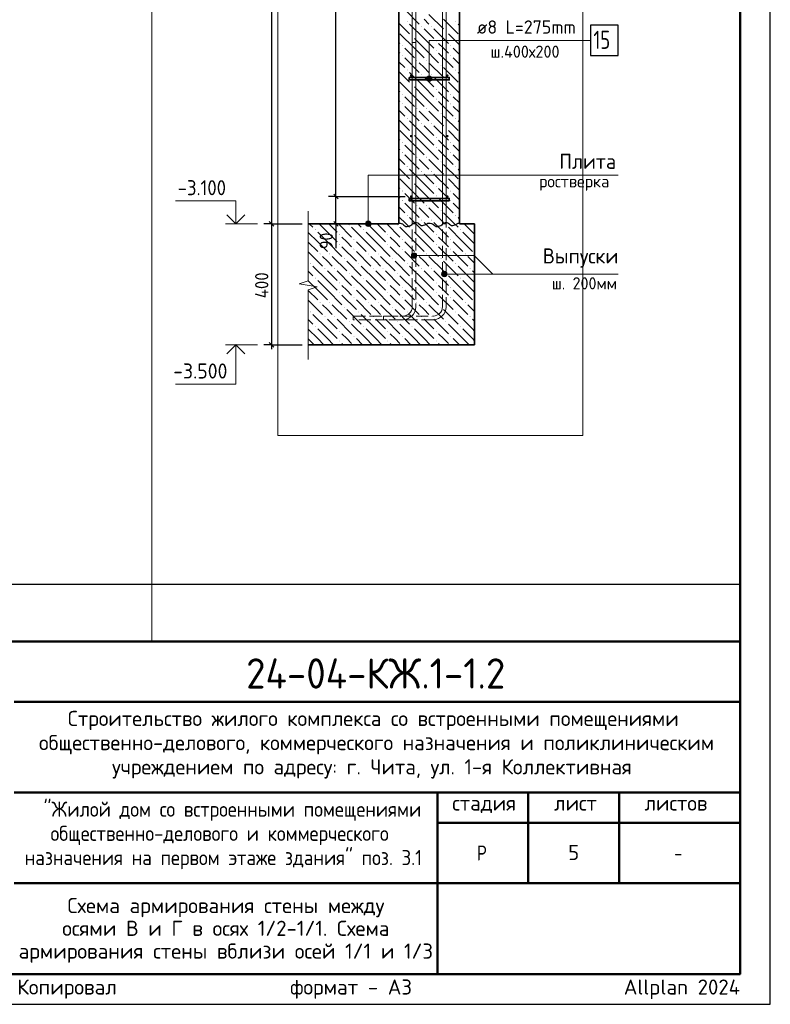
# Model space of a CAD drawing. Header units: millimetres. Extents: x 0 to 42000, y 0 to 29700.
# Tile 12 of 16: x 29593 to 42000, y 0 to 16278. Entities that reach past the tile are written whole.
import ezdxf

# ---------------------------------------------------------------- set-up
doc = ezdxf.new("R2010")
doc.units = ezdxf.units.MM
doc.linetypes.add('______2', pattern=[270, 200, -70])
for name, color, linetype, lineweight in [('Standard', 7, 'Continuous', 25), ('Выпуски арматуры Г-обр.', 52, 'Continuous', 25), ('ЖБ Плита Фундамента верхний уровень', 7, 'Continuous', 35), ('ЖБ Стена верхний уровень', 7, 'Continuous', 35), ('Надписи', 7, 'Continuous', 25), ('Позиционная метка диаметр_ шаг', 7, 'Continuous', 13), ('Позиционная метка линия выноска', 7, 'Continuous', 13), ('Примечания', 7, 'Continuous', 13), ('Стена фоновая арматура У1', 7, 'Continuous', 18), ('Стена фоновая арматура Х1', 7, 'Continuous', 35), ('Стена фоновая затяжка С-обр.', 52, 'Continuous', 25)]:
    doc.layers.add(name, color=color, linetype=linetype, lineweight=lineweight)
doc.layers.add('Размерная выноска', color=7, linetype='Continuous')
doc.styles.add('ISOCPEUR', font='txt')

msp = doc.modelspace()

# ---------------------------------------------------------------- hatches: boundary and pattern name
at = {"layer": 'ЖБ Плита Фундамента верхний уровень', "linetype": 'Continuous', "lineweight": 18, "transparency": 33554687}
for points in [[(35031, 12885), (35038, 12892), (35044, 12885), (35038, 12879)], [(35831, 12885), (35838, 12892), (35844, 12885), (35838, 12879)], [(36631, 12885), (36638, 12892), (36644, 12885), (36638, 12879)], [(34471, 12805), (34478, 12812), (34484, 12805), (34478, 12799)], [(34871, 12725), (34878, 12732), (34884, 12725), (34878, 12719)], [(35271, 12805), (35278, 12812), (35284, 12805), (35278, 12799)], [(35671, 12725), (35678, 12732), (35684, 12725), (35678, 12719)], [(36071, 12805), (36078, 12812), (36084, 12805), (36078, 12799)], [(36471, 12725), (36478, 12732), (36484, 12725), (36478, 12719)], [(36871, 12805), (36878, 12812), (36884, 12805), (36878, 12799)], [(34871, 12565), (34878, 12572), (34884, 12565), (34878, 12559)], [(35111, 12645), (35118, 12652), (35124, 12645), (35118, 12639)], [(35671, 12565), (35678, 12572), (35684, 12565), (35678, 12559)], [(35911, 12645), (35918, 12652), (35924, 12645), (35918, 12639)], [(36471, 12565), (36478, 12572), (36484, 12565), (36478, 12559)], [(36711, 12645), (36718, 12652), (36724, 12645), (36718, 12639)], [(34551, 12405), (34558, 12412), (34564, 12405), (34558, 12399)], [(34711, 12405), (34718, 12412), (34724, 12405), (34718, 12399)], [(35111, 12485), (35118, 12492), (35124, 12485), (35118, 12479)], [(35351, 12405), (35358, 12412), (35364, 12405), (35358, 12399)], [(35511, 12405), (35518, 12412), (35524, 12405), (35518, 12399)], [(35911, 12485), (35918, 12492), (35924, 12485), (35918, 12479)], [(36151, 12405), (36158, 12412), (36164, 12405), (36158, 12399)], [(36311, 12405), (36318, 12412), (36324, 12405), (36318, 12399)], [(36711, 12485), (36718, 12492), (36724, 12485), (36718, 12479)], [(36951, 12405), (36958, 12412), (36964, 12405), (36958, 12399)], [(37111, 12405), (37112, 12406), (37112, 12405)], [(34391, 12245), (34398, 12252), (34404, 12245), (34398, 12239)], [(34951, 12325), (34958, 12332), (34964, 12325), (34958, 12319)], [(35191, 12245), (35198, 12252), (35204, 12245), (35198, 12239)], [(35751, 12325), (35758, 12332), (35764, 12325), (35758, 12319)], [(35991, 12245), (35998, 12252), (36004, 12245), (35998, 12239)], [(36551, 12325), (36558, 12332), (36564, 12325), (36558, 12319)], [(36791, 12245), (36798, 12252), (36804, 12245), (36798, 12239)], [(34631, 12165), (34638, 12172), (34644, 12165), (34638, 12159)], [(34791, 12165), (34798, 12172), (34804, 12165), (34798, 12159)], [(35031, 12085), (35038, 12092), (35044, 12085), (35038, 12079)], [(35431, 12165), (35438, 12172), (35444, 12165), (35438, 12159)], [(35591, 12165), (35598, 12172), (35604, 12165), (35598, 12159)], [(35831, 12085), (35838, 12092), (35844, 12085), (35838, 12079)], [(36231, 12165), (36238, 12172), (36244, 12165), (36238, 12159)], [(36391, 12165), (36398, 12172), (36404, 12165), (36398, 12159)], [(36631, 12085), (36638, 12092), (36644, 12085), (36638, 12079)], [(37031, 12165), (37038, 12172), (37044, 12165), (37038, 12159)], [(34471, 12005), (34478, 12012), (34484, 12005), (34478, 11999)], [(34871, 11925), (34878, 11932), (34884, 11925), (34878, 11919)], [(35271, 12005), (35278, 12012), (35284, 12005), (35278, 11999)], [(35671, 11925), (35678, 11932), (35684, 11925), (35678, 11919)], [(36071, 12005), (36078, 12012), (36084, 12005), (36078, 11999)], [(36471, 11925), (36478, 11932), (36484, 11925), (36478, 11919)], [(36871, 12005), (36878, 12012), (36884, 12005), (36878, 11999)], [(34871, 11765), (34878, 11772), (34884, 11765), (34878, 11759)], [(35111, 11845), (35118, 11852), (35124, 11845), (35118, 11839)], [(35671, 11765), (35678, 11772), (35684, 11765), (35678, 11759)], [(35911, 11845), (35918, 11852), (35924, 11845), (35918, 11839)], [(36471, 11765), (36478, 11772), (36484, 11765), (36478, 11759)], [(36711, 11845), (36718, 11852), (36724, 11845), (36718, 11839)], [(34551, 11605), (34558, 11612), (34564, 11605), (34558, 11599)], [(34711, 11605), (34718, 11612), (34724, 11605), (34718, 11599)], [(35111, 11685), (35118, 11692), (35124, 11685), (35118, 11679)], [(35351, 11605), (35358, 11612), (35364, 11605), (35358, 11599)], [(35511, 11605), (35518, 11612), (35524, 11605), (35518, 11599)], [(35911, 11685), (35918, 11692), (35924, 11685), (35918, 11679)], [(36151, 11605), (36158, 11612), (36164, 11605), (36158, 11599)], [(36311, 11605), (36318, 11612), (36324, 11605), (36318, 11599)], [(36711, 11685), (36718, 11692), (36724, 11685), (36718, 11679)], [(36951, 11605), (36958, 11612), (36964, 11605), (36958, 11599)], [(37111, 11605), (37112, 11606), (37112, 11605)], [(34391, 11445), (34398, 11452), (34404, 11445), (34398, 11439)], [(34951, 11525), (34958, 11532), (34964, 11525), (34958, 11519)], [(35191, 11445), (35198, 11452), (35204, 11445), (35198, 11439)], [(35751, 11525), (35758, 11532), (35764, 11525), (35758, 11519)], [(35991, 11445), (35998, 11452), (36004, 11445), (35998, 11439)], [(36551, 11525), (36558, 11532), (36564, 11525), (36558, 11519)], [(36791, 11445), (36798, 11452), (36804, 11445), (36798, 11439)], [(34631, 11365), (34638, 11372), (34644, 11365), (34638, 11359)], [(34791, 11365), (34798, 11372), (34804, 11365), (34798, 11359)], [(35031, 11285), (35038, 11292), (35044, 11285), (35038, 11279)], [(35431, 11365), (35438, 11372), (35444, 11365), (35438, 11359)], [(35591, 11365), (35598, 11372), (35604, 11365), (35598, 11359)], [(35831, 11285), (35838, 11292), (35844, 11285), (35838, 11279)], [(36231, 11365), (36238, 11372), (36244, 11365), (36238, 11359)], [(36391, 11365), (36398, 11372), (36404, 11365), (36398, 11359)], [(36631, 11285), (36638, 11292), (36644, 11285), (36638, 11279)], [(37031, 11365), (37038, 11372), (37044, 11365), (37038, 11359)], [(34471, 11205), (34478, 11212), (34484, 11205), (34478, 11199)], [(34871, 11125), (34878, 11132), (34884, 11125), (34878, 11119)], [(35271, 11205), (35278, 11212), (35284, 11205), (35278, 11199)], [(35671, 11125), (35678, 11132), (35684, 11125), (35678, 11119)], [(36071, 11205), (36078, 11212), (36084, 11205), (36078, 11199)], [(36471, 11125), (36478, 11132), (36484, 11125), (36478, 11119)], [(36871, 11205), (36878, 11212), (36884, 11205), (36878, 11199)], [(34871, 10965), (34878, 10972), (34884, 10965), (34878, 10959)], [(35111, 11045), (35118, 11052), (35124, 11045), (35118, 11039)], [(35671, 10965), (35678, 10972), (35684, 10965), (35678, 10959)], [(35911, 11045), (35918, 11052), (35924, 11045), (35918, 11039)], [(36471, 10965), (36478, 10972), (36484, 10965), (36478, 10959)], [(36711, 11045), (36718, 11052), (36724, 11045), (36718, 11039)]]:
    msp.add_hatch(color=7, dxfattribs=at).paths.add_polyline_path(points, flags=16)
at = {"layer": 'ЖБ Стена верхний уровень', "linetype": 'Continuous', "lineweight": 18, "transparency": 33554687}
for points in [[(35991, 16245), (35998, 16252), (36004, 16245), (35998, 16239)], [(36231, 16165), (36238, 16172), (36244, 16165), (36238, 16159)], [(36391, 16165), (36398, 16172), (36404, 16165), (36398, 16159)], [(36791, 16245), (36798, 16252), (36804, 16245), (36798, 16239)], [(36071, 16005), (36078, 16012), (36084, 16005), (36078, 15999)], [(36631, 16085), (36638, 16092), (36644, 16085), (36638, 16079)], [(35911, 15845), (35918, 15852), (35924, 15845), (35918, 15839)], [(36471, 15925), (36478, 15932), (36484, 15925), (36478, 15919)], [(36711, 15845), (36718, 15852), (36724, 15845), (36718, 15839)], [(35911, 15685), (35918, 15692), (35924, 15685), (35918, 15679)], [(36471, 15765), (36478, 15772), (36484, 15765), (36478, 15759)], [(36711, 15685), (36718, 15692), (36724, 15685), (36718, 15679)], [(36151, 15605), (36158, 15612), (36164, 15605), (36158, 15599)], [(36311, 15605), (36318, 15612), (36324, 15605), (36318, 15599)], [(36551, 15525), (36558, 15532), (36564, 15525), (36558, 15519)], [(35991, 15445), (35998, 15452), (36004, 15445), (35998, 15439)], [(36231, 15365), (36238, 15372), (36244, 15365), (36238, 15359)], [(36391, 15365), (36398, 15372), (36404, 15365), (36398, 15359)], [(36791, 15445), (36798, 15452), (36804, 15445), (36798, 15439)], [(36071, 15205), (36078, 15212), (36084, 15205), (36078, 15199)], [(36631, 15285), (36638, 15292), (36644, 15285), (36638, 15279)], [(35911, 15045), (35918, 15052), (35924, 15045), (35918, 15039)], [(36471, 15125), (36478, 15132), (36484, 15125), (36478, 15119)], [(36711, 15045), (36718, 15052), (36724, 15045), (36718, 15039)], [(35911, 14885), (35918, 14892), (35924, 14885), (35918, 14879)], [(36471, 14965), (36478, 14972), (36484, 14965), (36478, 14959)], [(36711, 14885), (36718, 14892), (36724, 14885), (36718, 14879)], [(35991, 14645), (35998, 14652), (36004, 14645), (35998, 14639)], [(36151, 14805), (36158, 14812), (36164, 14805), (36158, 14799)], [(36311, 14805), (36318, 14812), (36324, 14805), (36318, 14799)], [(36551, 14725), (36558, 14732), (36564, 14725), (36558, 14719)], [(36791, 14645), (36798, 14652), (36804, 14645), (36798, 14639)], [(36231, 14565), (36238, 14572), (36244, 14565), (36238, 14559)], [(36391, 14565), (36398, 14572), (36404, 14565), (36398, 14559)], [(36631, 14485), (36638, 14492), (36644, 14485), (36638, 14479)], [(36071, 14405), (36078, 14412), (36084, 14405), (36078, 14399)], [(36471, 14325), (36478, 14332), (36484, 14325), (36478, 14319)], [(35911, 14245), (35918, 14252), (35924, 14245), (35918, 14239)], [(36471, 14165), (36478, 14172), (36484, 14165), (36478, 14159)], [(36711, 14245), (36718, 14252), (36724, 14245), (36718, 14239)], [(35911, 14085), (35918, 14092), (35924, 14085), (35918, 14079)], [(36151, 14005), (36158, 14012), (36164, 14005), (36158, 13999)], [(36311, 14005), (36318, 14012), (36324, 14005), (36318, 13999)], [(36711, 14085), (36718, 14092), (36724, 14085), (36718, 14079)], [(35991, 13845), (35998, 13852), (36004, 13845), (35998, 13839)], [(36551, 13925), (36558, 13932), (36564, 13925), (36558, 13919)], [(36791, 13845), (36798, 13852), (36804, 13845), (36798, 13839)], [(36231, 13765), (36238, 13772), (36244, 13765), (36238, 13759)], [(36391, 13765), (36398, 13772), (36404, 13765), (36398, 13759)], [(36631, 13685), (36638, 13692), (36644, 13685), (36638, 13679)], [(36071, 13605), (36078, 13612), (36084, 13605), (36078, 13599)], [(36471, 13525), (36478, 13532), (36484, 13525), (36478, 13519)], [(35911, 13445), (35918, 13452), (35924, 13445), (35918, 13439)], [(36471, 13365), (36478, 13372), (36484, 13365), (36478, 13359)], [(36711, 13445), (36718, 13452), (36724, 13445), (36718, 13439)], [(35911, 13285), (35918, 13292), (35924, 13285), (35918, 13279)], [(36151, 13205), (36158, 13212), (36164, 13205), (36158, 13199)], [(36311, 13205), (36318, 13212), (36324, 13205), (36318, 13199)], [(36711, 13285), (36718, 13292), (36724, 13285), (36718, 13279)], [(35991, 13045), (35998, 13052), (36004, 13045), (35998, 13039)], [(36551, 13125), (36558, 13132), (36564, 13125), (36558, 13119)], [(36791, 13045), (36798, 13052), (36804, 13045), (36798, 13039)], [(36231, 12965), (36238, 12972), (36244, 12965), (36238, 12959)], [(36391, 12965), (36398, 12972), (36404, 12965), (36398, 12959)]]:
    msp.add_hatch(color=7, dxfattribs=at).paths.add_polyline_path(points, flags=16)
at = {"layer": 'Позиционная метка линия выноска', "linetype": 'Continuous', "lineweight": 13, "transparency": 33554687}
for points in [[(36400, 15326), (36323, 15326), (36317, 15303)], [(36400, 15326), (36317, 15303), (36407, 15303)], [(36407, 15303), (36317, 15303), (36323, 15281)], [(36384, 15342), (36339, 15342), (36323, 15326)], [(36384, 15342), (36323, 15326), (36400, 15326)], [(36407, 15303), (36323, 15281), (36400, 15281)], [(36339, 15342), (36384, 15342), (36362, 15348)], [(36400, 15281), (36323, 15281), (36339, 15265)], [(36400, 15281), (36339, 15265), (36384, 15265)], [(36384, 15265), (36339, 15265), (36362, 15258)], [(35308, 12903), (35398, 12903), (35391, 12926)], [(35308, 12903), (35391, 12926), (35314, 12926)], [(35314, 12881), (35398, 12903), (35308, 12903)], [(35314, 12926), (35391, 12926), (35375, 12942)], [(35314, 12926), (35375, 12942), (35330, 12942)], [(35314, 12881), (35391, 12881), (35398, 12903)], [(35330, 12865), (35391, 12881), (35314, 12881)], [(35330, 12942), (35375, 12942), (35353, 12948)], [(35330, 12865), (35375, 12865), (35391, 12881)], [(35375, 12865), (35330, 12865), (35353, 12858)], [(36073, 12356), (36073, 12401), (36067, 12379)], [(36073, 12401), (36089, 12340), (36089, 12417)], [(36073, 12401), (36073, 12356), (36089, 12340)], [(36089, 12417), (36112, 12334), (36112, 12424)], [(36089, 12417), (36089, 12340), (36112, 12334)], [(36112, 12424), (36112, 12334), (36134, 12340)], [(36112, 12424), (36134, 12340), (36134, 12417)], [(36134, 12417), (36134, 12340), (36150, 12356)], [(36134, 12417), (36150, 12356), (36150, 12401)], [(36150, 12401), (36150, 12356), (36157, 12379)], [(36573, 12051), (36573, 12096), (36567, 12073)], [(36573, 12096), (36589, 12035), (36589, 12112)], [(36573, 12096), (36573, 12051), (36589, 12035)], [(36589, 12112), (36612, 12028), (36612, 12118)], [(36589, 12112), (36589, 12035), (36612, 12028)], [(36612, 12118), (36612, 12028), (36634, 12035)], [(36612, 12118), (36634, 12035), (36634, 12112)], [(36634, 12112), (36634, 12035), (36650, 12051)], [(36634, 12112), (36650, 12051), (36650, 12096)], [(36650, 12096), (36650, 12051), (36657, 12073)]]:
    msp.add_hatch(color=7, dxfattribs=at).paths.add_polyline_path(points)
at = {"layer": 'Стена фоновая арматура У1', "linetype": 'Continuous', "lineweight": 13, "transparency": 33554687}
for points in [[(36082, 15353), (36080, 15361), (36076, 15367), (36069, 15372), (36062, 15373), (36054, 15372), (36047, 15367), (36043, 15361), (36042, 15353), (36043, 15346), (36047, 15339), (36054, 15335), (36062, 15333), (36069, 15335), (36076, 15339), (36080, 15346)], [(36682, 15353), (36680, 15361), (36676, 15367), (36669, 15372), (36662, 15373), (36654, 15372), (36647, 15367), (36643, 15361), (36642, 15353), (36643, 15346), (36647, 15339), (36654, 15335), (36662, 15333), (36669, 15335), (36676, 15339), (36680, 15346)], [(36082, 14353), (36080, 14361), (36076, 14367), (36069, 14372), (36062, 14373), (36054, 14372), (36047, 14367), (36043, 14361), (36042, 14353), (36043, 14346), (36047, 14339), (36054, 14335), (36062, 14333), (36069, 14335), (36076, 14339), (36080, 14346)], [(36682, 14353), (36680, 14361), (36676, 14367), (36669, 14372), (36662, 14373), (36654, 14372), (36647, 14367), (36643, 14361), (36642, 14353), (36643, 14346), (36647, 14339), (36654, 14335), (36662, 14333), (36669, 14335), (36676, 14339), (36680, 14346)], [(36082, 13353), (36080, 13361), (36076, 13367), (36069, 13372), (36062, 13373), (36054, 13372), (36047, 13367), (36043, 13361), (36042, 13353), (36043, 13346), (36047, 13339), (36054, 13335), (36062, 13333), (36069, 13335), (36076, 13339), (36080, 13346)], [(36682, 13353), (36680, 13361), (36676, 13367), (36669, 13372), (36662, 13373), (36654, 13372), (36647, 13367), (36643, 13361), (36642, 13353), (36643, 13346), (36647, 13339), (36654, 13335), (36662, 13333), (36669, 13335), (36676, 13339), (36680, 13346)]]:
    msp.add_hatch(color=7, dxfattribs=at).paths.add_polyline_path(points)

# ---------------------------------------------------------------- linework, layer by layer
at = {"layer": 'Standard', "color": 7, "linetype": 'Continuous', "lineweight": -3, "transparency": 33554687}
for p, q in [((34820, 13353), (34820, 26353)), ((34820, 13353), (34695, 13353)), ((34820, 13353), (34945, 13353)), ((34820, 12903), (34820, 13353)), ((33753, 12903), (33628, 12903)), ((33753, 12903), (33878, 12903)), ((33753, 12903), (34262, 12903)), ((33753, 12903), (33753, 10903)), ((34820, 12903), (34695, 12903)), ((34820, 12903), (34945, 12903)), ((34820, 12903), (34820, 12828)), ((33753, 10903), (33628, 10903)), ((33753, 10903), (33878, 10903)), ((33753, 10903), (34262, 10903)), ((33753, 10903), (33753, 10828))]:
    msp.add_line(p, q, dxfattribs=at)
at = {"layer": 'Standard', "color": 7, "linetype": 'Continuous', "lineweight": 25, "transparency": 33554687}
for p, q in [((34858, 13316), (34783, 13391)), ((33716, 12941), (33791, 12866)), ((34858, 12866), (34783, 12941)), ((33716, 10941), (33791, 10866)), ((41500, 500), (41500, 6000)), ((23000, 500), (41500, 500)), ((23000, 500), (41500, 500)), ((23000, 500), (41500, 500))]:
    msp.add_line(p, q, dxfattribs=at)
at = {"layer": 'Standard', "color": 7, "linetype": 'Continuous', "lineweight": 13, "transparency": 33554687}
for p, q in [((33522, 12903), (32992, 12903)), ((33522, 10903), (32992, 10903))]:
    msp.add_line(p, q, dxfattribs=at)
at = {"layer": 'Standard', "color": 7, "linetype": 'Continuous', "lineweight": 50, "transparency": 33554687}
for p, q in [((23000, 6000), (41500, 6000)), ((29500, 5000), (41500, 5000)), ((29500, 3500), (41500, 3500)), ((36500, 2000), (36500, 3500)), ((38000, 2000), (38000, 3500)), ((39500, 2000), (39500, 3500)), ((36500, 3000), (41500, 3000)), ((29500, 2000), (41500, 2000)), ((36500, 500), (36500, 2000)), ((36500, 500), (36500, 2000))]:
    msp.add_line(p, q, dxfattribs=at)
at = {"layer": 'Standard', "color": 7, "linetype": 'Continuous', "lineweight": 25, "transparency": 33554687}
msp.add_lwpolyline([(0, 0), (42000, 0), (42000, 29700), (0, 29700), (0, 0)], close=True, dxfattribs=at)
at = {"layer": 'Standard', "color": 7, "linetype": 'Continuous', "lineweight": 50, "transparency": 33554687}
msp.add_lwpolyline([(2000, 29200), (41500, 29200), (41500, 500), (2000, 500), (2000, 29200)], close=True, dxfattribs=at)
at = {"layer": 'Standard', "color": 7, "linetype": 'Continuous', "lineweight": 13, "transparency": 33554687}
for points in [[(31777, 29200), (2000, 29200), (2000, 6000), (31777, 6000), (31777, 29200)], [(33167, 12903), (33167, 13283), (32167, 13283)], [(33167, 10903), (33167, 10253), (32167, 10253)]]:
    msp.add_lwpolyline(points, dxfattribs=at)
at = {"layer": 'Standard', "color": 7, "linetype": 'Continuous', "lineweight": -3, "transparency": 33554687}
for points in [[(41500, 29200), (29109, 29200), (29109, 6946), (41500, 6946), (41500, 29200)], [(33753, 27303), (33753, 19744), (33753, 19744), (33753, 12903)], [(34820, 13353), (35163, 13353), (35163, 13353), (35962, 13353)], [(34820, 12903), (34803, 12903), (34803, 12903), (34803, 12903), (34803, 12903), (34362, 12903)]]:
    msp.add_lwpolyline(points, dxfattribs=at)
at = {"layer": 'Standard', "color": 254, "linetype": 'Continuous', "lineweight": 13, "true_color": 0xc4c4ff, "transparency": 33554687}
msp.add_lwpolyline([(33862, 9403), (38902, 9403), (38902, 29173), (33862, 29173), (33862, 9403)], dxfattribs=at)
at = {"layer": 'Standard', "color": 7, "linetype": 'Continuous', "lineweight": 35, "transparency": 33554687}
for points in [[(33315, 13052), (33167, 12903), (33018, 13052)], [(33315, 10755), (33167, 10903), (33018, 10755)]]:
    msp.add_lwpolyline(points, dxfattribs=at)
at = {"layer": 'Standard', "color": 7, "linetype": 'Continuous', "lineweight": 25, "transparency": 33554687}
msp.add_lwpolyline([(41500, 6000), (23000, 6000), (23000, 500), (41500, 500), (41500, 6000)], dxfattribs=at)
at = {"layer": 'Выпуски арматуры Г-обр.', "color": 7, "linetype": '______2', "lineweight": 13, "transparency": 33554687}
for points in [[(35607, 11378), (36432, 11378), (36460, 11382), (36488, 11392), (36514, 11406), (36536, 11424), (36554, 11445), (36568, 11471), (36578, 11500), (36582, 11528), (36582, 17903), (36642, 17903), (36642, 11524), (36636, 11486), (36623, 11447), (36603, 11411), (36578, 11381), (36549, 11357), (36513, 11336), (36473, 11323), (36436, 11318), (35607, 11318), (35607, 11378)], [(35107, 11378), (35932, 11378), (35960, 11382), (35988, 11392), (36014, 11406), (36036, 11424), (36054, 11445), (36068, 11471), (36078, 11500), (36082, 11528), (36082, 15903), (36142, 15903), (36142, 11524), (36136, 11486), (36123, 11447), (36103, 11411), (36078, 11381), (36049, 11357), (36013, 11336), (35973, 11323), (35936, 11318), (35107, 11318), (35107, 11378)]]:
    msp.add_lwpolyline(points, dxfattribs=at)
at = {"layer": 'ЖБ Плита Фундамента верхний уровень', "color": 7, "linetype": 'Continuous', "lineweight": 35, "transparency": 33554687}
for p, q in [((35862, 12903), (34362, 12903)), ((37112, 12903), (36862, 12903)), ((37112, 10903), (37112, 12903)), ((34362, 10903), (37112, 10903))]:
    msp.add_line(p, q, dxfattribs=at)
at = {"layer": 'ЖБ Плита Фундамента верхний уровень', "color": 252, "linetype": 'Continuous', "lineweight": 18, "true_color": 0x8f8f8f, "transparency": 33554687}
for p, q in [((34380, 12903), (34438, 12845)), ((34678, 12765), (34540, 12903)), ((34700, 12903), (34838, 12765)), ((34860, 12903), (35078, 12685)), ((35180, 12903), (35238, 12845)), ((35478, 12765), (35340, 12903)), ((35500, 12903), (35638, 12765)), ((35660, 12903), (35878, 12685)), ((35980, 12903), (36038, 12845)), ((36278, 12765), (36140, 12903)), ((36300, 12903), (36438, 12765)), ((36460, 12903), (36678, 12685)), ((36780, 12903), (36838, 12845)), ((37078, 12765), (36940, 12903)), ((37100, 12903), (37112, 12891)), ((34518, 12605), (34362, 12761)), ((34518, 12765), (34678, 12605)), ((34678, 12765), (34838, 12605)), ((35318, 12605), (35078, 12845)), ((35318, 12765), (35478, 12605)), ((35478, 12765), (35638, 12605)), ((36118, 12605), (35878, 12845)), ((36118, 12765), (36278, 12605)), ((36278, 12765), (36438, 12605)), ((36918, 12605), (36678, 12845)), ((36918, 12765), (37078, 12605)), ((37078, 12765), (37112, 12731)), ((34362, 12601), (34518, 12445)), ((34518, 12605), (34678, 12445)), ((34678, 12605), (34918, 12365)), ((34998, 12605), (34918, 12685)), ((35078, 12525), (34998, 12605)), ((35158, 12605), (35318, 12445)), ((35318, 12605), (35478, 12445)), ((35478, 12605), (35718, 12365)), ((35798, 12605), (35718, 12685)), ((35878, 12525), (35798, 12605)), ((35958, 12605), (36118, 12445)), ((36118, 12605), (36278, 12445)), ((36278, 12605), (36518, 12365)), ((36598, 12605), (36518, 12685)), ((36678, 12525), (36598, 12605)), ((36758, 12605), (36918, 12445)), ((36918, 12605), (37078, 12445)), ((37078, 12605), (37112, 12571)), ((34362, 12441), (34598, 12205)), ((34918, 12525), (35158, 12285)), ((35158, 12445), (35398, 12205)), ((35718, 12525), (35958, 12285)), ((35958, 12445), (36198, 12205)), ((36518, 12525), (36758, 12285)), ((36758, 12445), (36998, 12205)), ((34678, 12285), (34598, 12365)), ((34758, 12205), (34678, 12285)), ((34758, 12365), (34998, 12125)), ((34998, 12285), (35238, 12045)), ((35478, 12285), (35398, 12365)), ((35558, 12205), (35478, 12285)), ((35558, 12365), (35798, 12125)), ((35798, 12285), (36038, 12045)), ((36278, 12285), (36198, 12365)), ((36358, 12205), (36278, 12285)), ((36358, 12365), (36598, 12125)), ((36598, 12285), (36838, 12045)), ((37078, 12285), (36998, 12365)), ((37112, 12251), (37078, 12285)), ((34362, 12121), (34438, 12045)), ((34678, 11965), (34438, 12205)), ((34678, 12125), (34838, 11965)), ((34838, 12125), (35078, 11885)), ((35478, 11965), (35238, 12205)), ((35478, 12125), (35638, 11965)), ((35638, 12125), (35878, 11885)), ((36278, 11965), (36038, 12205)), ((36278, 12125), (36438, 11965)), ((36438, 12125), (36678, 11885)), ((37078, 11965), (36838, 12205)), ((37078, 12125), (37112, 12091)), ((34518, 11805), (34362, 11961)), ((34518, 11965), (34678, 11805)), ((34678, 11965), (34838, 11805)), ((34998, 11805), (34918, 11885)), ((35318, 11805), (35078, 12045)), ((35318, 11965), (35478, 11805)), ((35478, 11965), (35638, 11805)), ((35798, 11805), (35718, 11885)), ((36118, 11805), (35878, 12045)), ((36118, 11965), (36278, 11805)), ((36278, 11965), (36438, 11805)), ((36598, 11805), (36518, 11885)), ((36918, 11805), (36678, 12045)), ((36918, 11965), (37078, 11805)), ((37078, 11965), (37112, 11931)), ((34362, 11801), (34518, 11645)), ((34518, 11805), (34678, 11645)), ((34678, 11805), (34918, 11565)), ((34918, 11725), (35158, 11485)), ((35078, 11725), (34998, 11805)), ((35158, 11805), (35318, 11645)), ((35318, 11805), (35478, 11645)), ((35478, 11805), (35718, 11565)), ((35718, 11725), (35958, 11485)), ((35878, 11725), (35798, 11805)), ((35958, 11805), (36118, 11645)), ((36118, 11805), (36278, 11645)), ((36278, 11805), (36518, 11565)), ((36518, 11725), (36758, 11485)), ((36678, 11725), (36598, 11805)), ((36758, 11805), (36918, 11645)), ((36918, 11805), (37078, 11645)), ((37078, 11805), (37112, 11771)), ((34362, 11641), (34598, 11405)), ((34678, 11485), (34598, 11565)), ((34758, 11565), (34998, 11325)), ((35158, 11645), (35398, 11405)), ((35478, 11485), (35398, 11565)), ((35558, 11565), (35798, 11325)), ((35958, 11645), (36198, 11405)), ((36278, 11485), (36198, 11565)), ((36358, 11565), (36598, 11325)), ((36758, 11645), (36998, 11405)), ((37078, 11485), (36998, 11565)), ((34678, 11165), (34438, 11405)), ((34758, 11405), (34678, 11485)), ((34998, 11485), (35238, 11245)), ((35478, 11165), (35238, 11405)), ((35558, 11405), (35478, 11485)), ((35798, 11485), (36038, 11245)), ((36278, 11165), (36038, 11405)), ((36358, 11405), (36278, 11485)), ((36598, 11485), (36838, 11245)), ((37078, 11165), (36838, 11405)), ((37112, 11451), (37078, 11485)), ((34362, 11321), (34438, 11245)), ((34678, 11325), (34838, 11165)), ((34838, 11325), (35078, 11085)), ((35318, 11005), (35078, 11245)), ((35478, 11325), (35638, 11165)), ((35638, 11325), (35878, 11085)), ((36118, 11005), (35878, 11245)), ((36278, 11325), (36438, 11165)), ((36438, 11325), (36678, 11085)), ((36918, 11005), (36678, 11245)), ((37078, 11325), (37112, 11291)), ((34518, 11005), (34362, 11161)), ((34518, 11165), (34678, 11005)), ((34678, 11165), (34838, 11005)), ((34998, 11005), (34918, 11085)), ((35318, 11165), (35478, 11005)), ((35478, 11165), (35638, 11005)), ((35798, 11005), (35718, 11085)), ((36118, 11165), (36278, 11005)), ((36278, 11165), (36438, 11005)), ((36598, 11005), (36518, 11085)), ((36918, 11165), (37078, 11005)), ((37078, 11165), (37112, 11131)), ((34362, 11001), (34460, 10903)), ((34518, 11005), (34620, 10903)), ((34678, 11005), (34780, 10903)), ((34918, 10925), (34940, 10903)), ((35078, 10925), (34998, 11005)), ((35158, 11005), (35260, 10903)), ((35318, 11005), (35420, 10903)), ((35478, 11005), (35580, 10903)), ((35718, 10925), (35740, 10903)), ((35878, 10925), (35798, 11005)), ((35958, 11005), (36060, 10903)), ((36118, 11005), (36220, 10903)), ((36278, 11005), (36380, 10903)), ((36518, 10925), (36540, 10903)), ((36678, 10925), (36598, 11005)), ((36758, 11005), (36860, 10903)), ((36918, 11005), (37020, 10903)), ((37078, 11005), (37112, 10971))]:
    msp.add_line(p, q, dxfattribs=at)
at = {"layer": 'ЖБ Стена верхний уровень', "color": 7, "linetype": 'Continuous', "lineweight": 35, "transparency": 33554687}
for p, q in [((35862, 27303), (35862, 12903)), ((36862, 12903), (36862, 27303))]:
    msp.add_line(p, q, dxfattribs=at)
at = {"layer": 'ЖБ Стена верхний уровень', "color": 9, "linetype": 'Continuous', "lineweight": 18, "true_color": 0xc7c7c7, "transparency": 33554687}
for p, q in [((35958, 16445), (36198, 16205)), ((36358, 16205), (36278, 16285)), ((36358, 16365), (36598, 16125)), ((36598, 16285), (36838, 16045)), ((35862, 16221), (36038, 16045)), ((36278, 15965), (36038, 16205)), ((36278, 16125), (36438, 15965)), ((36438, 16125), (36678, 15885)), ((36862, 16181), (36838, 16205)), ((36118, 15805), (35878, 16045)), ((36118, 15965), (36278, 15805)), ((36278, 15965), (36438, 15805)), ((36862, 15861), (36678, 16045)), ((35862, 15901), (35878, 15885)), ((35958, 15805), (36118, 15645)), ((36118, 15805), (36278, 15645)), ((36278, 15805), (36518, 15565)), ((36598, 15805), (36518, 15885)), ((36678, 15725), (36598, 15805)), ((36758, 15805), (36862, 15701)), ((35878, 15725), (35862, 15741)), ((35958, 15645), (36198, 15405)), ((36518, 15725), (36758, 15485)), ((36758, 15645), (36862, 15541)), ((35862, 15581), (35958, 15485)), ((36278, 15485), (36198, 15565)), ((36358, 15405), (36278, 15485)), ((36358, 15565), (36598, 15325)), ((36598, 15485), (36838, 15245)), ((35862, 15421), (36038, 15245)), ((36278, 15165), (36038, 15405)), ((36278, 15325), (36438, 15165)), ((36438, 15325), (36678, 15085)), ((36862, 15381), (36838, 15405)), ((36118, 15005), (35878, 15245)), ((36118, 15165), (36278, 15005)), ((36278, 15165), (36438, 15005)), ((36862, 15061), (36678, 15245)), ((35862, 15101), (35878, 15085)), ((35958, 15005), (36118, 14845)), ((36118, 15005), (36278, 14845)), ((36278, 15005), (36518, 14765)), ((36598, 15005), (36518, 15085)), ((36678, 14925), (36598, 15005)), ((36758, 15005), (36862, 14901)), ((35878, 14925), (35862, 14941)), ((35958, 14845), (36198, 14605)), ((36518, 14925), (36758, 14685)), ((36758, 14845), (36862, 14741)), ((35862, 14781), (35958, 14685)), ((36278, 14685), (36198, 14765)), ((36358, 14605), (36278, 14685)), ((36358, 14765), (36598, 14525)), ((36598, 14685), (36838, 14445)), ((35862, 14621), (36038, 14445)), ((36278, 14365), (36038, 14605)), ((36278, 14525), (36438, 14365)), ((36438, 14525), (36678, 14285)), ((36862, 14581), (36838, 14605)), ((36118, 14205), (35878, 14445)), ((36118, 14365), (36278, 14205)), ((36278, 14365), (36438, 14205)), ((36862, 14261), (36678, 14445)), ((35862, 14301), (35878, 14285)), ((35958, 14205), (36118, 14045)), ((36118, 14205), (36278, 14045)), ((36278, 14205), (36518, 13965)), ((36598, 14205), (36518, 14285)), ((36678, 14125), (36598, 14205)), ((36758, 14205), (36862, 14101)), ((35878, 14125), (35862, 14141)), ((35958, 14045), (36198, 13805)), ((36518, 14125), (36758, 13885)), ((36758, 14045), (36862, 13941)), ((35862, 13981), (35958, 13885)), ((36278, 13885), (36198, 13965)), ((36358, 13805), (36278, 13885)), ((36358, 13965), (36598, 13725)), ((36598, 13885), (36838, 13645)), ((35862, 13821), (36038, 13645)), ((36278, 13565), (36038, 13805)), ((36278, 13725), (36438, 13565)), ((36438, 13725), (36678, 13485)), ((36862, 13781), (36838, 13805)), ((36118, 13405), (35878, 13645)), ((36118, 13565), (36278, 13405)), ((36278, 13565), (36438, 13405)), ((36862, 13461), (36678, 13645)), ((35862, 13501), (35878, 13485)), ((35958, 13405), (36118, 13245)), ((36118, 13405), (36278, 13245)), ((36278, 13405), (36518, 13165)), ((36598, 13405), (36518, 13485)), ((36678, 13325), (36598, 13405)), ((36758, 13405), (36862, 13301)), ((35878, 13325), (35862, 13341)), ((35958, 13245), (36198, 13005)), ((36518, 13325), (36758, 13085)), ((36758, 13245), (36862, 13141)), ((35862, 13181), (35958, 13085)), ((36278, 13085), (36198, 13165)), ((36358, 13005), (36278, 13085)), ((36358, 13165), (36598, 12925)), ((36598, 13085), (36780, 12903)), ((35862, 13021), (35980, 12903)), ((36140, 12903), (36038, 13005)), ((36278, 12925), (36300, 12903)), ((36438, 12925), (36460, 12903)), ((36862, 12981), (36838, 13005))]:
    msp.add_line(p, q, dxfattribs=at)
at = {"layer": 'Позиционная метка линия выноска', "color": 7, "linetype": 'Continuous', "lineweight": 13, "transparency": 33554687}
for p, q in [((36317, 15303), (36317, 15303)), ((36362, 15348), (36362, 15348)), ((36407, 15303), (36407, 15303)), ((36362, 15258), (36362, 15258)), ((35308, 12903), (35308, 12903)), ((35353, 12948), (35353, 12948)), ((35398, 12903), (35398, 12903)), ((35353, 12858), (35353, 12858)), ((36067, 12379), (36067, 12379)), ((36112, 12424), (36112, 12424)), ((36157, 12379), (36157, 12379)), ((36112, 12334), (36112, 12334)), ((36567, 12073), (36567, 12073)), ((36612, 12118), (36612, 12118)), ((36657, 12073), (36657, 12073)), ((36612, 12028), (36612, 12028))]:
    msp.add_line(p, q, dxfattribs=at)
for points in [[(39027, 15935), (36362, 15935), (36362, 15303)], [(35353, 12903), (35353, 13706), (39487, 13706)], [(36112, 12379), (37106, 12379), (37411, 12073)], [(36612, 12073), (37153, 12073), (39487, 12073)]]:
    msp.add_lwpolyline(points, dxfattribs=at)
for centre in [(36362, 15303), (35353, 12903), (36112, 12379), (36612, 12073)]:
    msp.add_circle(centre, 45, dxfattribs=at)
at = {"layer": 'Примечания', "color": 7, "linetype": 'Continuous', "lineweight": 13, "transparency": 33554687}
for p, q in [((34362, 13112), (34362, 11961)), ((34362, 11961), (34212, 11912)), ((34212, 11912), (34512, 11863)), ((34512, 11863), (34362, 11814)), ((34362, 11814), (34362, 10662)), ((34362, 10662), (34362, 10662))]:
    msp.add_line(p, q, dxfattribs=at)
at = {"layer": 'Примечания', "color": 7, "linetype": 'Continuous', "lineweight": 25, "transparency": 33554687}
msp.add_line((36862, 12912), (36862, 12912), dxfattribs=at)
for points in [[(35862, 12912), (35880, 12912), (35900, 12909), (35918, 12903), (35933, 12892), (35945, 12879), (35960, 12868), (35978, 12861), (35998, 12858), (36017, 12862), (36035, 12869), (36053, 12877), (36068, 12888), (36082, 12899), (36096, 12911), (36113, 12920), (36132, 12924), (36152, 12924), (36171, 12918), (36186, 12908), (36199, 12895), (36213, 12884), (36230, 12875), (36250, 12873), (36269, 12878), (36287, 12886), (36304, 12894), (36321, 12903), (36338, 12911), (36358, 12914), (36362, 12915)], [(36362, 12912), (36380, 12912), (36400, 12909), (36418, 12903), (36433, 12892), (36445, 12879), (36460, 12868), (36478, 12861), (36498, 12858), (36517, 12862), (36535, 12869), (36553, 12877), (36568, 12888), (36582, 12899), (36596, 12911), (36613, 12920), (36632, 12924), (36652, 12924), (36671, 12918), (36686, 12908), (36699, 12895), (36713, 12884), (36730, 12875), (36750, 12873), (36769, 12878), (36787, 12886), (36804, 12894), (36821, 12903), (36838, 12911), (36858, 12914), (36862, 12915)]]:
    msp.add_lwpolyline(points, dxfattribs=at)
at = {"layer": 'Размерная выноска', "color": 7, "linetype": 'Continuous', "lineweight": -3, "transparency": 33554687}
msp.add_line((34820, 12903), (34820, 12503), dxfattribs=at)
at = {"layer": 'Стена фоновая арматура Х1', "color": 7, "linetype": 'Continuous', "lineweight": 18, "transparency": 33554687}
for points in [[(36082, 12903), (36082, 27178), (36142, 27178), (36142, 12903), (36082, 12903)], [(36582, 12903), (36582, 27178), (36642, 27178), (36642, 12903), (36582, 12903)]]:
    msp.add_lwpolyline(points, dxfattribs=at)
at = {"layer": 'Стена фоновая затяжка С-обр.', "color": 7, "linetype": 'Continuous', "lineweight": 25, "transparency": 33554687}
msp.add_lwpolyline([(39027, 15685), (39487, 15685), (39487, 16185), (39027, 16185), (39027, 15685)], dxfattribs=at)
at = {"layer": 'Стена фоновая затяжка С-обр.', "color": 7, "linetype": 'Continuous', "lineweight": 35, "transparency": 33554687}
for points in [[(36029, 15323), (36694, 15323), (36694, 15283), (36029, 15283), (36029, 15323)], [(36029, 13323), (36694, 13323), (36694, 13283), (36029, 13283), (36029, 13323)]]:
    msp.add_lwpolyline(points, dxfattribs=at)

# ---------------------------------------------------------------- texts
at = {"layer": 'Standard', "color": 7, "linetype": 'Continuous', "lineweight": 18, "transparency": 33554687, "insert": (37373, 15649), "char_height": 200, "width": 1335.96, "attachment_point": 7, "style": 'ISOCPEUR'}
msp.add_mtext('\\W0.97;ш.400х200', dxfattribs=at)
at = {"layer": 'Standard', "color": 7, "linetype": 'Continuous', "lineweight": 25, "transparency": 33554687, "char_height": 250, "attachment_point": 7, "style": 'ISOCPEUR'}
for s, insert, width in [('\\W0.90;-3.100', (32204, 13375), 1011.76), ('\\W0.95;-3.500', (32129, 10345), 1067.86), ('\\W0.99;Строительство жилого комплекса со встроенными помещениями', (30388, 4533), 10343.94), ('\\W0.99;общественно-делового, коммерческого назначения и поликлиническим', (29912, 4133), 11292.27), ('\\W0.99;учреждением по адресу: г. Чита, ул. 1-я Коллективная', (31119, 3733), 8881.18), ('\\W0.90;"Жилой дом со встроенными помещениями', (29989, 3033), 6132.51), ('\\W0.90;общественно-делового и коммерческого', (30102, 2633), 5904.55), ('\\W0.99;стадия    лист     листов', (36743, 3162), 4372.59), ('\\W0.90;назначения на первом этаже здания" поз. 3.1', (29676, 2233), 6756.08), ('\\W0.80;Р', (37150, 2375), 299.86), ('\\W0.78;-', (40412, 2375), 272.01)]:
    msp.add_mtext(s, dxfattribs=dict(at, insert=insert, width=width))
at = {"layer": 'Standard', "color": 7, "linetype": 'Continuous', "lineweight": 25, "transparency": 33554687, "char_height": 220, "attachment_point": 7, "rotation": 90, "style": 'ISOCPEUR'}
for s, insert, width in [('\\W0.87;90', (34770, 12485), 403.92), ('\\W0.92;400', (33703, 11672), 584.44)]:
    msp.add_mtext(s, dxfattribs=dict(at, insert=insert, width=width))
at = {"layer": 'Standard', "color": 7, "linetype": 'Continuous', "lineweight": 50, "transparency": 33554687, "insert": (33335, 5218), "char_height": 500, "width": 4831.97, "attachment_point": 7, "style": 'ISOCPEUR'}
msp.add_mtext('\\W0.94;24-04-КЖ.1-1.2', dxfattribs=at)
at = {"layer": 'Standard', "color": 7, "linetype": 'Continuous', "lineweight": 25, "transparency": 33554687, "insert": (33000, 1758), "char_height": 250, "width": 6704.38, "attachment_point": 2, "line_spacing_factor": 0.903614}
msp.add_mtext('\\A1;{\\fISOCPEUR|i0|b0;\\H250.000000;\\W1.000000;\\C7;Схема армирования стены между}\\P{\\fISOCPEUR|i0|b0;\\H250.000000;\\W1.000000;\\C7;осями В и Г в осях 1/2-1/1. Схема}\\P{\\fISOCPEUR|i0|b0;\\H250.000000;\\W1.000000;\\C7;армирования стены вблизи осей 1/1 и 1/3}\\P', dxfattribs=at)
at = {"layer": 'Standard', "color": 8, "linetype": 'Continuous', "lineweight": 13, "transparency": 33554687, "insert": (41500, 248), "char_height": 250, "width": 11749.46, "attachment_point": 6, "style": 'ISOCPEUR'}
msp.add_mtext('\\A1;{\\fISOCPEUR|i0|b0;\\H250.000000;\\W1.000000;\\C8;Копировал                  формат - А3                      Allplan 2024}\\P', dxfattribs=at)
at = {"layer": 'Надписи', "color": 7, "linetype": 'Continuous', "lineweight": 13, "transparency": 33554687, "insert": (38750, 2510), "char_height": 250, "width": 272.22, "attachment_point": 5, "style": 'ISOCPEUR'}
msp.add_mtext('\\A1;{\\fISOCPEUR|i0|b0;\\H250.000000;\\W1.000000;\\C7;5}\\P', dxfattribs=at)
at = {"layer": 'Позиционная метка диаметр_ шаг', "color": 7, "linetype": 'Continuous', "lineweight": 25, "transparency": 33554687, "attachment_point": 7, "style": 'ISOCPEUR'}
for s, insert, char_height, width in [('\\W0.95;Плита', (38512, 13811), 250, 1093.33), ('\\W0.97;ростверка', (38179, 13451), 200, 1396.22), ('\\W0.96;Выпуски', (38237, 12179), 250, 1369.43), ('\\W0.96;ш. 200мм', (38387, 11819), 200, 1195.88)]:
    msp.add_mtext(s, dxfattribs=dict(at, insert=insert, char_height=char_height, width=width))
at = {"layer": 'Стена фоновая затяжка С-обр.', "color": 7, "linetype": 'Continuous', "lineweight": 13, "transparency": 33554687, "attachment_point": 7, "style": 'ISOCPEUR'}
for s, insert, char_height, width in [('\\W0.98;ø8 L=275mm ', (37151, 16046), 220, 1888.53), ('\\W0.75;15', (39077, 15795), 300, 472.27)]:
    msp.add_mtext(s, dxfattribs=dict(at, insert=insert, char_height=char_height, width=width))

doc.saveas('drawing.dxf')
